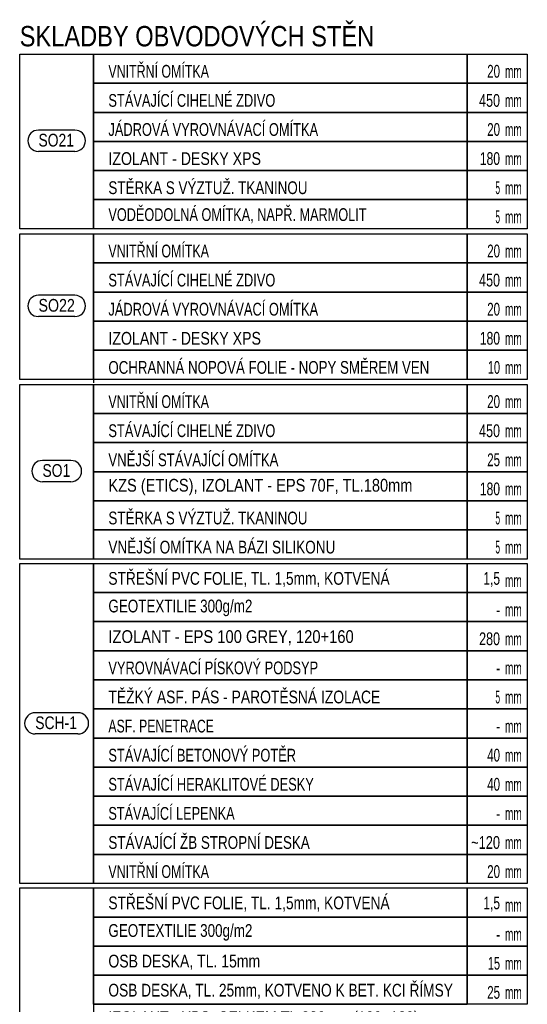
# Model space of a CAD drawing. Header units: millimetres. Extents: x -17177 to 48677, y -60985 to 11467.
# Tile 3 of 71: x 43696 to 48677, y -54220 to -44558. Entities that reach past the tile are written whole.
import ezdxf

# ---------------------------------------------------------------- set-up
doc = ezdxf.new("R2010")
doc.units = ezdxf.units.MM
doc.layers.add('XR$1$LEGENDA SKLADEB_1', color=7, linetype='Continuous', lineweight=25)
doc.styles.add('ARIAL', font='ARIAL.TTF')
doc.styles.add('ARIALNARROW', font='ARIALN.TTF')

# ---------------------------------------------------------------- blocks, each defined once
blk = doc.blocks.new('KOMPLEXNÍ OBJEKT_37')
at = {"layer": 'XR$1$LEGENDA SKLADEB_1', "color": 7, "linetype": 'Continuous', "lineweight": 25}
for p, q in [((44420.9, -45182), (44420.9, -44896.4)), ((44420.9, -44896.4), (48087.7, -44896.4)), ((48087.7, -44896.4), (48677.2, -44896.4)), ((48087.7, -45182), (48087.7, -44896.4)), ((48087.7, -44896.4), (48087.7, -45182)), ((48677.2, -44896.4), (48677.2, -45182)), ((48087.7, -45182), (44420.9, -45182)), ((48677.2, -45182), (48087.7, -45182))]:
    blk.add_line(p, q, dxfattribs=at)
blk = doc.blocks.new('KOMPLEXNÍ OBJEKT_38')
at = {"layer": 'XR$1$LEGENDA SKLADEB_1', "color": 7, "linetype": 'Continuous', "lineweight": 25}
for p, q in [((44420.9, -45467.6), (44420.9, -45182)), ((44420.9, -45182), (48087.7, -45182)), ((48087.7, -45182), (48677.2, -45182)), ((48087.7, -45467.6), (48087.7, -45182)), ((48087.7, -45182), (48087.7, -45467.6)), ((48677.2, -45182), (48677.2, -45467.6)), ((48087.7, -45467.6), (44420.9, -45467.6)), ((48677.2, -45467.6), (48087.7, -45467.6))]:
    blk.add_line(p, q, dxfattribs=at)
blk = doc.blocks.new('KOMPLEXNÍ OBJEKT_39')
at = {"layer": 'XR$1$LEGENDA SKLADEB_1', "color": 7, "linetype": 'Continuous', "lineweight": 25}
for p, q in [((44420.9, -45753.1), (44420.9, -45467.6)), ((44420.9, -45467.6), (48087.7, -45467.6)), ((48087.7, -45467.6), (48677.2, -45467.6)), ((48087.7, -45753.1), (48087.7, -45467.6)), ((48087.7, -45467.6), (48087.7, -45753.1)), ((48677.2, -45467.6), (48677.2, -45753.1)), ((48087.7, -45753.1), (44420.9, -45753.1)), ((48677.2, -45753.1), (48087.7, -45753.1))]:
    blk.add_line(p, q, dxfattribs=at)
blk = doc.blocks.new('KOMPLEXNÍ OBJEKT_40')
at = {"layer": 'XR$1$LEGENDA SKLADEB_1', "color": 7, "linetype": 'Continuous', "lineweight": 25}
for p, q in [((44420.9, -46038.7), (44420.9, -45753.1)), ((44420.9, -45753.1), (48087.7, -45753.1)), ((48087.7, -45753.1), (48677.2, -45753.1)), ((48087.7, -46038.7), (48087.7, -45753.1)), ((48087.7, -45753.1), (48087.7, -46038.7)), ((48677.2, -45753.1), (48677.2, -46038.7)), ((48087.7, -46038.7), (44420.9, -46038.7)), ((48677.2, -46038.7), (48087.7, -46038.7))]:
    blk.add_line(p, q, dxfattribs=at)
blk = doc.blocks.new('KOMPLEXNÍ OBJEKT_41')
at = {"layer": 'XR$1$LEGENDA SKLADEB_1', "color": 7, "linetype": 'Continuous', "lineweight": 25}
for p, q in [((44420.9, -46324.2), (44420.9, -46038.7)), ((44420.9, -46038.7), (48087.7, -46038.7)), ((48087.7, -46038.7), (48677.2, -46038.7)), ((48087.7, -46324.2), (48087.7, -46038.7)), ((48087.7, -46038.7), (48087.7, -46324.2)), ((48677.2, -46038.7), (48677.2, -46324.2)), ((48087.7, -46324.2), (44420.9, -46324.2)), ((48677.2, -46324.2), (48087.7, -46324.2))]:
    blk.add_line(p, q, dxfattribs=at)
blk = doc.blocks.new('KOMPLEXNÍ OBJEKT_42')
at = {"layer": 'XR$1$LEGENDA SKLADEB_1', "color": 7, "linetype": 'Continuous', "lineweight": 25}
for p, q in [((44420.9, -46609.8), (44420.9, -46324.2)), ((44420.9, -46324.2), (48087.7, -46324.2)), ((48087.7, -46324.2), (48677.2, -46324.2)), ((48087.7, -46609.8), (48087.7, -46324.2)), ((48087.7, -46324.2), (48087.7, -46609.8)), ((48677.2, -46324.2), (48677.2, -46609.8)), ((48087.7, -46609.8), (44420.9, -46609.8)), ((48677.2, -46609.8), (48087.7, -46609.8))]:
    blk.add_line(p, q, dxfattribs=at)
blk = doc.blocks.new('KOMPLEXNÍ OBJEKT_43')
at = {"layer": 'XR$1$LEGENDA SKLADEB_1', "color": 7, "linetype": 'Continuous', "lineweight": 25}
for p, q in [((43695.7, -44896.4), (44420.9, -44896.4)), ((43695.7, -46609.8), (43695.7, -44896.4)), ((44420.9, -44896.4), (44420.9, -46609.8)), ((44420.9, -46609.8), (43695.7, -46609.8))]:
    blk.add_line(p, q, dxfattribs=at)
blk = doc.blocks.new('KOMPLEXNÍ OBJEKT_44')
at = {"layer": 'XR$1$LEGENDA SKLADEB_1', "color": 7, "linetype": 'Continuous', "lineweight": 25}
for p, q in [((44420.9, -46945.4), (44420.9, -46659.8)), ((44420.9, -46659.8), (48087.7, -46659.8)), ((48087.7, -46659.8), (48677.2, -46659.8)), ((48087.7, -46945.4), (48087.7, -46659.8)), ((48087.7, -46659.8), (48087.7, -46945.4)), ((48677.2, -46659.8), (48677.2, -46945.4)), ((48087.7, -46945.4), (44420.9, -46945.4)), ((48677.2, -46945.4), (48087.7, -46945.4))]:
    blk.add_line(p, q, dxfattribs=at)
blk = doc.blocks.new('KOMPLEXNÍ OBJEKT_45')
at = {"layer": 'XR$1$LEGENDA SKLADEB_1', "color": 7, "linetype": 'Continuous', "lineweight": 25}
for p, q in [((44420.9, -47230.9), (44420.9, -46945.4)), ((44420.9, -46945.4), (48087.7, -46945.4)), ((48087.7, -46945.4), (48677.2, -46945.4)), ((48087.7, -47230.9), (48087.7, -46945.4)), ((48087.7, -46945.4), (48087.7, -47230.9)), ((48677.2, -46945.4), (48677.2, -47230.9)), ((48087.7, -47230.9), (44420.9, -47230.9)), ((48677.2, -47230.9), (48087.7, -47230.9))]:
    blk.add_line(p, q, dxfattribs=at)
blk = doc.blocks.new('KOMPLEXNÍ OBJEKT_46')
at = {"layer": 'XR$1$LEGENDA SKLADEB_1', "color": 7, "linetype": 'Continuous', "lineweight": 25}
for p, q in [((44420.9, -47516.5), (44420.9, -47230.9)), ((44420.9, -47230.9), (48087.7, -47230.9)), ((48087.7, -47230.9), (48677.2, -47230.9)), ((48087.7, -47516.5), (48087.7, -47230.9)), ((48087.7, -47230.9), (48087.7, -47516.5)), ((48677.2, -47230.9), (48677.2, -47516.5)), ((48087.7, -47516.5), (44420.9, -47516.5)), ((48677.2, -47516.5), (48087.7, -47516.5))]:
    blk.add_line(p, q, dxfattribs=at)
blk = doc.blocks.new('KOMPLEXNÍ OBJEKT_47')
at = {"layer": 'XR$1$LEGENDA SKLADEB_1', "color": 7, "linetype": 'Continuous', "lineweight": 25}
for p, q in [((44420.9, -47802), (44420.9, -47516.5)), ((44420.9, -47516.5), (48087.7, -47516.5)), ((48087.7, -47516.5), (48677.2, -47516.5)), ((48087.7, -47802), (48087.7, -47516.5)), ((48087.7, -47516.5), (48087.7, -47802)), ((48677.2, -47516.5), (48677.2, -47802)), ((48087.7, -47802), (44420.9, -47802)), ((48677.2, -47802), (48087.7, -47802))]:
    blk.add_line(p, q, dxfattribs=at)
blk = doc.blocks.new('KOMPLEXNÍ OBJEKT_48')
at = {"layer": 'XR$1$LEGENDA SKLADEB_1', "color": 7, "linetype": 'Continuous', "lineweight": 25}
for p, q in [((44420.9, -48087.6), (44420.9, -47802)), ((44420.9, -47802), (48087.7, -47802)), ((48087.7, -47802), (48677.2, -47802)), ((48087.7, -48087.6), (48087.7, -47802)), ((48087.7, -47802), (48087.7, -48087.6)), ((48677.2, -47802), (48677.2, -48087.6)), ((48087.7, -48087.6), (44420.9, -48087.6)), ((48677.2, -48087.6), (48087.7, -48087.6))]:
    blk.add_line(p, q, dxfattribs=at)
blk = doc.blocks.new('KOMPLEXNÍ OBJEKT_49')
at = {"layer": 'XR$1$LEGENDA SKLADEB_1', "color": 7, "linetype": 'Continuous', "lineweight": 25}
for p, q in [((43695.7, -46659.8), (44420.9, -46659.8)), ((43695.7, -48087.6), (43695.7, -46659.8)), ((44420.9, -46659.8), (44420.9, -48087.6)), ((44420.9, -48087.6), (43695.7, -48087.6))]:
    blk.add_line(p, q, dxfattribs=at)
blk = doc.blocks.new('KOMPLEXNÍ OBJEKT_50')
at = {"layer": 'XR$1$LEGENDA SKLADEB_1', "color": 7, "linetype": 'Continuous', "lineweight": 25}
for p, q in [((44420.9, -48423.2), (44420.9, -48137.6)), ((44420.9, -48137.6), (48087.7, -48137.6)), ((48087.7, -48137.6), (48677.2, -48137.6)), ((48087.7, -48423.2), (48087.7, -48137.6)), ((48087.7, -48137.6), (48087.7, -48423.2)), ((48677.2, -48137.6), (48677.2, -48423.2)), ((48087.7, -48423.2), (44420.9, -48423.2)), ((48677.2, -48423.2), (48087.7, -48423.2))]:
    blk.add_line(p, q, dxfattribs=at)
blk = doc.blocks.new('KOMPLEXNÍ OBJEKT_51')
at = {"layer": 'XR$1$LEGENDA SKLADEB_1', "color": 7, "linetype": 'Continuous', "lineweight": 25}
for p, q in [((44420.9, -48708.7), (44420.9, -48423.2)), ((44420.9, -48423.2), (48087.7, -48423.2)), ((48087.7, -48423.2), (48677.2, -48423.2)), ((48087.7, -48708.7), (48087.7, -48423.2)), ((48087.7, -48423.2), (48087.7, -48708.7)), ((48677.2, -48423.2), (48677.2, -48708.7)), ((48087.7, -48708.7), (44420.9, -48708.7)), ((48677.2, -48708.7), (48087.7, -48708.7))]:
    blk.add_line(p, q, dxfattribs=at)
blk = doc.blocks.new('KOMPLEXNÍ OBJEKT_52')
at = {"layer": 'XR$1$LEGENDA SKLADEB_1', "color": 7, "linetype": 'Continuous', "lineweight": 25}
for p, q in [((44420.9, -48994.3), (44420.9, -48708.7)), ((44420.9, -48708.7), (48087.7, -48708.7)), ((48087.7, -48708.7), (48677.2, -48708.7)), ((48087.7, -48994.3), (48087.7, -48708.7)), ((48087.7, -48708.7), (48087.7, -48994.3)), ((48677.2, -48708.7), (48677.2, -48994.3)), ((48087.7, -48994.3), (44420.9, -48994.3)), ((48677.2, -48994.3), (48087.7, -48994.3))]:
    blk.add_line(p, q, dxfattribs=at)
blk = doc.blocks.new('KOMPLEXNÍ OBJEKT_53')
at = {"layer": 'XR$1$LEGENDA SKLADEB_1', "color": 7, "linetype": 'Continuous', "lineweight": 25}
for p, q in [((44420.9, -49279.8), (44420.9, -48994.3)), ((44420.9, -48994.3), (48087.7, -48994.3)), ((48087.7, -48994.3), (48677.2, -48994.3)), ((48087.7, -49279.8), (48087.7, -48994.3)), ((48087.7, -48994.3), (48087.7, -49279.8)), ((48677.2, -48994.3), (48677.2, -49279.8)), ((48087.7, -49279.8), (44420.9, -49279.8)), ((48677.2, -49279.8), (48087.7, -49279.8))]:
    blk.add_line(p, q, dxfattribs=at)
blk = doc.blocks.new('KOMPLEXNÍ OBJEKT_54')
at = {"layer": 'XR$1$LEGENDA SKLADEB_1', "color": 7, "linetype": 'Continuous', "lineweight": 25}
for p, q in [((44420.9, -49565.4), (44420.9, -49279.8)), ((44420.9, -49279.8), (48087.7, -49279.8)), ((48087.7, -49279.8), (48677.2, -49279.8)), ((48087.7, -49565.4), (48087.7, -49279.8)), ((48087.7, -49279.8), (48087.7, -49565.4)), ((48677.2, -49279.8), (48677.2, -49565.4)), ((48087.7, -49565.4), (44420.9, -49565.4)), ((48677.2, -49565.4), (48087.7, -49565.4))]:
    blk.add_line(p, q, dxfattribs=at)
blk = doc.blocks.new('KOMPLEXNÍ OBJEKT_55')
at = {"layer": 'XR$1$LEGENDA SKLADEB_1', "color": 7, "linetype": 'Continuous', "lineweight": 25}
for p, q in [((44420.9, -49851), (44420.9, -49565.4)), ((44420.9, -49565.4), (48087.7, -49565.4)), ((48087.7, -49565.4), (48677.2, -49565.4)), ((48087.7, -49851), (48087.7, -49565.4)), ((48087.7, -49565.4), (48087.7, -49851)), ((48677.2, -49565.4), (48677.2, -49851)), ((48087.7, -49851), (44420.9, -49851)), ((48677.2, -49851), (48087.7, -49851))]:
    blk.add_line(p, q, dxfattribs=at)
blk = doc.blocks.new('KOMPLEXNÍ OBJEKT_56')
at = {"layer": 'XR$1$LEGENDA SKLADEB_1', "color": 7, "linetype": 'Continuous', "lineweight": 25}
for p, q in [((43695.7, -48137.6), (44420.9, -48137.6)), ((43695.7, -49851), (43695.7, -48137.6)), ((44420.9, -48137.6), (44420.9, -49851)), ((44420.9, -49851), (43695.7, -49851))]:
    blk.add_line(p, q, dxfattribs=at)
blk = doc.blocks.new('KOMPLEXNÍ OBJEKT_57')
at = {"layer": 'XR$1$LEGENDA SKLADEB_1', "color": 7, "linetype": 'Continuous', "lineweight": 25}
for p, q in [((44420.9, -50179.4), (44420.9, -49893.9)), ((44420.9, -49893.9), (48087.7, -49893.9)), ((48087.7, -49893.9), (48677.2, -49893.9)), ((48087.7, -50179.4), (48087.7, -49893.9)), ((48087.7, -49893.9), (48087.7, -50179.4)), ((48677.2, -49893.9), (48677.2, -50179.4)), ((48087.7, -50179.4), (44420.9, -50179.4)), ((48677.2, -50179.4), (48087.7, -50179.4))]:
    blk.add_line(p, q, dxfattribs=at)
blk = doc.blocks.new('KOMPLEXNÍ OBJEKT_58')
at = {"layer": 'XR$1$LEGENDA SKLADEB_1', "color": 7, "linetype": 'Continuous', "lineweight": 25}
for p, q in [((44420.9, -50465), (44420.9, -50179.4)), ((44420.9, -50179.4), (48087.7, -50179.4)), ((48087.7, -50179.4), (48677.2, -50179.4)), ((48087.7, -50465), (48087.7, -50179.4)), ((48087.7, -50179.4), (48087.7, -50465)), ((48677.2, -50179.4), (48677.2, -50465)), ((48087.7, -50465), (44420.9, -50465)), ((48677.2, -50465), (48087.7, -50465))]:
    blk.add_line(p, q, dxfattribs=at)
blk = doc.blocks.new('KOMPLEXNÍ OBJEKT_59')
at = {"layer": 'XR$1$LEGENDA SKLADEB_1', "color": 7, "linetype": 'Continuous', "lineweight": 25}
for p, q in [((44420.9, -50750.6), (44420.9, -50465)), ((44420.9, -50465), (48087.7, -50465)), ((48087.7, -50465), (48677.2, -50465)), ((48087.7, -50750.6), (48087.7, -50465)), ((48087.7, -50465), (48087.7, -50750.6)), ((48677.2, -50465), (48677.2, -50750.6)), ((48087.7, -50750.6), (44420.9, -50750.6)), ((48677.2, -50750.6), (48087.7, -50750.6))]:
    blk.add_line(p, q, dxfattribs=at)
blk = doc.blocks.new('KOMPLEXNÍ OBJEKT_60')
at = {"layer": 'XR$1$LEGENDA SKLADEB_1', "color": 7, "linetype": 'Continuous', "lineweight": 25}
for p, q in [((44420.9, -51036.1), (44420.9, -50750.6)), ((44420.9, -50750.6), (48087.7, -50750.6)), ((48087.7, -50750.6), (48677.2, -50750.6)), ((48087.7, -51036.1), (48087.7, -50750.6)), ((48087.7, -50750.6), (48087.7, -51036.1)), ((48677.2, -50750.6), (48677.2, -51036.1)), ((48087.7, -51036.1), (44420.9, -51036.1)), ((48677.2, -51036.1), (48087.7, -51036.1))]:
    blk.add_line(p, q, dxfattribs=at)
blk = doc.blocks.new('KOMPLEXNÍ OBJEKT_61')
at = {"layer": 'XR$1$LEGENDA SKLADEB_1', "color": 7, "linetype": 'Continuous', "lineweight": 25}
for p, q in [((44420.9, -51321.7), (44420.9, -51036.1)), ((44420.9, -51036.1), (48087.7, -51036.1)), ((48087.7, -51036.1), (48677.2, -51036.1)), ((48087.7, -51321.7), (48087.7, -51036.1)), ((48087.7, -51036.1), (48087.7, -51321.7)), ((48677.2, -51036.1), (48677.2, -51321.7)), ((48087.7, -51321.7), (44420.9, -51321.7)), ((48677.2, -51321.7), (48087.7, -51321.7))]:
    blk.add_line(p, q, dxfattribs=at)
blk = doc.blocks.new('KOMPLEXNÍ OBJEKT_62')
at = {"layer": 'XR$1$LEGENDA SKLADEB_1', "color": 7, "linetype": 'Continuous', "lineweight": 25}
for p, q in [((44420.9, -51607.2), (44420.9, -51321.7)), ((44420.9, -51321.7), (48087.7, -51321.7)), ((48087.7, -51321.7), (48677.2, -51321.7)), ((48087.7, -51607.2), (48087.7, -51321.7)), ((48087.7, -51321.7), (48087.7, -51607.2)), ((48677.2, -51321.7), (48677.2, -51607.2)), ((48087.7, -51607.2), (44420.9, -51607.2)), ((48677.2, -51607.2), (48087.7, -51607.2))]:
    blk.add_line(p, q, dxfattribs=at)
blk = doc.blocks.new('KOMPLEXNÍ OBJEKT_63')
at = {"layer": 'XR$1$LEGENDA SKLADEB_1', "color": 7, "linetype": 'Continuous', "lineweight": 25}
for p, q in [((44420.9, -51892.8), (44420.9, -51607.2)), ((44420.9, -51607.2), (48087.7, -51607.2)), ((48087.7, -51607.2), (48677.2, -51607.2)), ((48087.7, -51892.8), (48087.7, -51607.2)), ((48087.7, -51607.2), (48087.7, -51892.8)), ((48677.2, -51607.2), (48677.2, -51892.8)), ((48087.7, -51892.8), (44420.9, -51892.8)), ((48677.2, -51892.8), (48087.7, -51892.8))]:
    blk.add_line(p, q, dxfattribs=at)
blk = doc.blocks.new('KOMPLEXNÍ OBJEKT_64')
at = {"layer": 'XR$1$LEGENDA SKLADEB_1', "color": 7, "linetype": 'Continuous', "lineweight": 25}
for p, q in [((44420.9, -52178.4), (44420.9, -51892.8)), ((44420.9, -51892.8), (48087.7, -51892.8)), ((48087.7, -51892.8), (48677.2, -51892.8)), ((48087.7, -52178.4), (48087.7, -51892.8)), ((48087.7, -51892.8), (48087.7, -52178.4)), ((48677.2, -51892.8), (48677.2, -52178.4)), ((48087.7, -52178.4), (44420.9, -52178.4)), ((48677.2, -52178.4), (48087.7, -52178.4))]:
    blk.add_line(p, q, dxfattribs=at)
blk = doc.blocks.new('KOMPLEXNÍ OBJEKT_65')
at = {"layer": 'XR$1$LEGENDA SKLADEB_1', "color": 7, "linetype": 'Continuous', "lineweight": 25}
for p, q in [((44420.9, -52463.9), (44420.9, -52178.4)), ((44420.9, -52178.4), (48087.7, -52178.4)), ((48087.7, -52178.4), (48677.2, -52178.4)), ((48087.7, -52463.9), (48087.7, -52178.4)), ((48087.7, -52178.4), (48087.7, -52463.9)), ((48677.2, -52178.4), (48677.2, -52463.9)), ((48087.7, -52463.9), (44420.9, -52463.9)), ((48677.2, -52463.9), (48087.7, -52463.9))]:
    blk.add_line(p, q, dxfattribs=at)
blk = doc.blocks.new('KOMPLEXNÍ OBJEKT_66')
at = {"layer": 'XR$1$LEGENDA SKLADEB_1', "color": 7, "linetype": 'Continuous', "lineweight": 25}
for p, q in [((44420.9, -52749.5), (44420.9, -52463.9)), ((44420.9, -52463.9), (48087.7, -52463.9)), ((48087.7, -52463.9), (48677.2, -52463.9)), ((48087.7, -52749.5), (48087.7, -52463.9)), ((48087.7, -52463.9), (48087.7, -52749.5)), ((48677.2, -52463.9), (48677.2, -52749.5)), ((48087.7, -52749.5), (44420.9, -52749.5)), ((48677.2, -52749.5), (48087.7, -52749.5))]:
    blk.add_line(p, q, dxfattribs=at)
blk = doc.blocks.new('KOMPLEXNÍ OBJEKT_67')
at = {"layer": 'XR$1$LEGENDA SKLADEB_1', "color": 7, "linetype": 'Continuous', "lineweight": 25}
for p, q in [((44420.9, -53035), (44420.9, -52749.5)), ((44420.9, -52749.5), (48087.7, -52749.5)), ((48087.7, -52749.5), (48677.2, -52749.5)), ((48087.7, -53035), (48087.7, -52749.5)), ((48087.7, -52749.5), (48087.7, -53035)), ((48677.2, -52749.5), (48677.2, -53035)), ((48087.7, -53035), (44420.9, -53035)), ((48677.2, -53035), (48087.7, -53035))]:
    blk.add_line(p, q, dxfattribs=at)
blk = doc.blocks.new('KOMPLEXNÍ OBJEKT_68')
at = {"layer": 'XR$1$LEGENDA SKLADEB_1', "color": 7, "linetype": 'Continuous', "lineweight": 25}
for p, q in [((43695.7, -49893.9), (44420.9, -49893.9)), ((43695.7, -53035), (43695.7, -49893.9)), ((44420.9, -49893.9), (44420.9, -53035)), ((44420.9, -53035), (43695.7, -53035))]:
    blk.add_line(p, q, dxfattribs=at)
blk = doc.blocks.new('KOMPLEXNÍ OBJEKT_69')
at = {"layer": 'XR$1$LEGENDA SKLADEB_1', "color": 7, "linetype": 'Continuous', "lineweight": 25}
for p, q in [((44420.9, -53363.5), (44420.9, -53078)), ((44420.9, -53078), (48087.7, -53078)), ((48087.7, -53078), (48677.2, -53078)), ((48087.7, -53363.5), (48087.7, -53078)), ((48087.7, -53078), (48087.7, -53363.5)), ((48677.2, -53078), (48677.2, -53363.5)), ((48087.7, -53363.5), (44420.9, -53363.5)), ((48677.2, -53363.5), (48087.7, -53363.5))]:
    blk.add_line(p, q, dxfattribs=at)
blk = doc.blocks.new('KOMPLEXNÍ OBJEKT_70')
at = {"layer": 'XR$1$LEGENDA SKLADEB_1', "color": 7, "linetype": 'Continuous', "lineweight": 25}
for p, q in [((44420.9, -53649.1), (44420.9, -53363.5)), ((44420.9, -53363.5), (48087.7, -53363.5)), ((48087.7, -53363.5), (48677.2, -53363.5)), ((48087.7, -53649.1), (48087.7, -53363.5)), ((48087.7, -53363.5), (48087.7, -53649.1)), ((48677.2, -53363.5), (48677.2, -53649.1)), ((48087.7, -53649.1), (44420.9, -53649.1)), ((48677.2, -53649.1), (48087.7, -53649.1))]:
    blk.add_line(p, q, dxfattribs=at)
blk = doc.blocks.new('KOMPLEXNÍ OBJEKT_80')
at = {"layer": 'XR$1$LEGENDA SKLADEB_1', "color": 7, "linetype": 'Continuous', "lineweight": 25}
for p, q in [((44420.9, -53934.7), (44420.9, -53649.1)), ((44420.9, -53649.1), (48087.7, -53649.1)), ((48087.7, -53649.1), (48677.2, -53649.1)), ((48087.7, -53934.7), (48087.7, -53649.1)), ((48087.7, -53649.1), (48087.7, -53934.7)), ((48677.2, -53649.1), (48677.2, -53934.7)), ((48087.7, -53934.7), (44420.9, -53934.7)), ((48677.2, -53934.7), (48087.7, -53934.7))]:
    blk.add_line(p, q, dxfattribs=at)
blk = doc.blocks.new('KOMPLEXNÍ OBJEKT_81')
at = {"layer": 'XR$1$LEGENDA SKLADEB_1', "color": 7, "linetype": 'Continuous', "lineweight": 25}
for p, q in [((44420.9, -54220.2), (44420.9, -53934.7)), ((44420.9, -53934.7), (48087.7, -53934.7)), ((48087.7, -53934.7), (48677.2, -53934.7)), ((48087.7, -54220.2), (48087.7, -53934.7)), ((48087.7, -53934.7), (48087.7, -54220.2)), ((48677.2, -53934.7), (48677.2, -54220.2)), ((48087.7, -54220.2), (44420.9, -54220.2)), ((48677.2, -54220.2), (48087.7, -54220.2))]:
    blk.add_line(p, q, dxfattribs=at)
blk = doc.blocks.new('KOMPLEXNÍ OBJEKT_82')
at = {"layer": 'XR$1$LEGENDA SKLADEB_1', "color": 7, "linetype": 'Continuous', "lineweight": 25}
for p, q in [((43695.7, -53078), (44420.9, -53078)), ((43695.7, -56790.3), (43695.7, -53078)), ((44420.9, -53078), (44420.9, -56790.3)), ((44420.9, -56790.3), (43695.7, -56790.3))]:
    blk.add_line(p, q, dxfattribs=at)

msp = doc.modelspace()

# ---------------------------------------------------------------- linework, layer by layer
at = {"layer": 'XR$1$LEGENDA SKLADEB_1', "color": 3, "linetype": 'Continuous', "lineweight": 25}
for p, q in [((44237.1, -45642.4), (43879.9, -45642.4)), ((44237.1, -45850.8), (43879.9, -45850.8)), ((44237.1, -47263), (43879.9, -47263)), ((44237.1, -47471.3), (43879.9, -47471.3)), ((44198.6, -48883.6), (43919.1, -48883.6)), ((44198.6, -49091.9), (43919.1, -49091.9)), ((44267.4, -51359.1), (43848.3, -51359.1)), ((44267.4, -51567.4), (43848.3, -51567.4))]:
    msp.add_line(p, q, dxfattribs=at)
at = {"layer": 'XR$1$LEGENDA SKLADEB_1', "color": 7, "linetype": 'Continuous', "lineweight": 25}
for p, q in [((44420.9, -46609.8), (44420.9, -46357.6)), ((44420.9, -48087.6), (44420.9, -48120.9)), ((44420.9, -49851), (44420.9, -49598.7)), ((44420.9, -50750.6), (44420.9, -50465)), ((44420.9, -50465), (48087.7, -50465)), ((44420.9, -53934.7), (44420.9, -53649.1)), ((44420.9, -53649.1), (48087.7, -53649.1)), ((44420.9, -53934.7), (48087.7, -53934.7)), ((44420.9, -54220.2), (48087.7, -54220.2))]:
    msp.add_line(p, q, dxfattribs=at)
at = {"layer": 'XR$1$LEGENDA SKLADEB_1', "color": 3, "linetype": 'Continuous', "lineweight": 25}
for centre, start, end in [((43879.9, -45746.6), 90, 270), ((44237.1, -45746.6), 270, 90), ((43879.9, -47367.2), 90, 270), ((44237.1, -47367.2), 270, 90), ((43919.1, -48987.8), 90, 270), ((44198.6, -48987.8), 270, 90), ((43848.3, -51463.3), 90, 270), ((44267.4, -51463.3), 270, 90)]:
    msp.add_arc(centre, 104.2, start, end, dxfattribs=at)

# ---------------------------------------------------------------- block references
at = {"layer": 'XR$1$LEGENDA SKLADEB_1', "color": 7, "linetype": 'Continuous', "lineweight": 25}
for name in ['KOMPLEXNÍ OBJEKT_43', 'KOMPLEXNÍ OBJEKT_37', 'KOMPLEXNÍ OBJEKT_38', 'KOMPLEXNÍ OBJEKT_39', 'KOMPLEXNÍ OBJEKT_40', 'KOMPLEXNÍ OBJEKT_41', 'KOMPLEXNÍ OBJEKT_42', 'KOMPLEXNÍ OBJEKT_49', 'KOMPLEXNÍ OBJEKT_44', 'KOMPLEXNÍ OBJEKT_45', 'KOMPLEXNÍ OBJEKT_46', 'KOMPLEXNÍ OBJEKT_47', 'KOMPLEXNÍ OBJEKT_48', 'KOMPLEXNÍ OBJEKT_56', 'KOMPLEXNÍ OBJEKT_50', 'KOMPLEXNÍ OBJEKT_51', 'KOMPLEXNÍ OBJEKT_52', 'KOMPLEXNÍ OBJEKT_53', 'KOMPLEXNÍ OBJEKT_54', 'KOMPLEXNÍ OBJEKT_55', 'KOMPLEXNÍ OBJEKT_68', 'KOMPLEXNÍ OBJEKT_57', 'KOMPLEXNÍ OBJEKT_58', 'KOMPLEXNÍ OBJEKT_59', 'KOMPLEXNÍ OBJEKT_60', 'KOMPLEXNÍ OBJEKT_61', 'KOMPLEXNÍ OBJEKT_62', 'KOMPLEXNÍ OBJEKT_63', 'KOMPLEXNÍ OBJEKT_64', 'KOMPLEXNÍ OBJEKT_65', 'KOMPLEXNÍ OBJEKT_66', 'KOMPLEXNÍ OBJEKT_67', 'KOMPLEXNÍ OBJEKT_82', 'KOMPLEXNÍ OBJEKT_69', 'KOMPLEXNÍ OBJEKT_70', 'KOMPLEXNÍ OBJEKT_80', 'KOMPLEXNÍ OBJEKT_81']:
    msp.add_blockref(name, (0, 0), dxfattribs=at)

# ---------------------------------------------------------------- texts
at = {"layer": 'XR$1$LEGENDA SKLADEB_1', "color": 7, "linetype": 'Continuous', "lineweight": 35, "insert": (43695.7, -44823.1), "char_height": 200, "width": 3583.496, "attachment_point": 7, "style": 'ARIAL'}
msp.add_mtext('\\W0.83;SKLADBY OBVODOVÝCH STĚN', dxfattribs=at)
at = {"layer": 'XR$1$LEGENDA SKLADEB_1', "color": 7, "linetype": 'Continuous', "lineweight": 25, "char_height": 125, "style": 'ARIALNARROW'}
for s, insert, width, attachment_point in [('\\W0.85;VNITŘNÍ OMÍTKA', (44566.1, -45129.1), 1046.719, 7), ('\\W0.79;20', (48409.5, -45129.1), 175.866, 9), ('\\W0.88;STÁVAJÍCÍ CIHELNÉ ZDIVO', (44566.1, -45414.7), 1695.015, 7), ('\\W0.69;mm', (48622.9, -45129.1), 210.026, 9), ('\\W0.86;450', (48409.5, -45414.7), 260.348, 9), ('\\W0.88;JÁDROVÁ VYROVNÁVACÍ OMÍTKA', (44566.1, -45700.2), 2115.007, 7), ('\\W0.69;mm', (48622.9, -45414.7), 210.026, 9), ('\\W0.79;20', (48409.5, -45700.2), 175.866, 9), ('\\W0.97;IZOLANT - DESKY XPS', (44566.1, -45985.8), 1553.746, 7), ('\\W0.69;mm', (48622.9, -45700.2), 210.026, 9), ('\\W0.83;180', (48409.5, -45985.8), 258.672, 9), ('\\W0.69;mm', (48622.9, -45985.8), 210.026, 9), ('\\W0.92;STĚRKA S VÝZTUŽ. TKANINOU', (44566.1, -46271.3), 2003.915, 7), ('\\W0.87;VODĚODOLNÁ OMÍTKA, NAPŘ. MARMOLIT', (44566.1, -46556.9), 2580.863, 7), ('\\W0.57;5', (48409.5, -46271.3), 82.583, 9), ('\\W0.69;mm', (48622.9, -46271.3), 210.026, 9), ('\\W0.57;5', (48409.5, -46556.9), 82.583, 9), ('\\W0.69;mm', (48622.9, -46556.9), 210.026, 9), ('\\W0.85;VNITŘNÍ OMÍTKA', (44566.1, -46892.5), 1046.719, 7), ('\\W0.88;STÁVAJÍCÍ CIHELNÉ ZDIVO', (44566.1, -47178), 1695.015, 7), ('\\W0.79;20', (48409.5, -46892.5), 175.866, 9), ('\\W0.69;mm', (48622.9, -46892.5), 210.026, 9), ('\\W0.86;450', (48409.5, -47178), 260.348, 9), ('\\W0.88;JÁDROVÁ VYROVNÁVACÍ OMÍTKA', (44566.1, -47463.6), 2115.007, 7), ('\\W0.69;mm', (48622.9, -47178), 210.026, 9), ('\\W0.79;20', (48409.5, -47463.6), 175.866, 9), ('\\W0.97;IZOLANT - DESKY XPS', (44566.1, -47749.1), 1553.746, 7), ('\\W0.69;mm', (48622.9, -47463.6), 210.026, 9), ('\\W0.83;180', (48409.5, -47749.1), 258.672, 9), ('\\W0.91;OCHRANNÁ NOPOVÁ FOLIE - NOPY SMĚREM VEN', (44566.1, -48034.7), 3223.829, 7), ('\\W0.69;mm', (48622.9, -47749.1), 210.026, 9), ('\\W0.75;10', (48409.5, -48034.7), 173.603, 9), ('\\W0.85;VNITŘNÍ OMÍTKA', (44566.1, -48370.3), 1046.719, 7), ('\\W0.69;mm', (48622.9, -48034.7), 210.026, 9), ('\\W0.88;STÁVAJÍCÍ CIHELNÉ ZDIVO', (44566.1, -48655.8), 1695.015, 7), ('\\W0.79;20', (48409.5, -48370.3), 175.866, 9), ('\\W0.69;mm', (48622.9, -48370.3), 210.026, 9), ('\\W0.90;VNĚJŠÍ STÁVAJÍCÍ OMÍTKA', (44566.1, -48941.4), 1729.702, 7), ('\\W0.86;450', (48409.5, -48655.8), 260.348, 9), ('\\W0.69;mm', (48622.9, -48655.8), 210.026, 9), ('\\W1.00;KZS (ETICS), IZOLANT - EPS 70F, TL.180mm', (44566.1, -49226.9), 3055.833, 7), ('\\W0.79;25', (48409.5, -48941.4), 175.866, 9), ('\\W0.69;mm', (48622.9, -48941.4), 210.026, 9), ('\\W0.92;STĚRKA S VÝZTUŽ. TKANINOU', (44566.1, -49512.5), 2003.915, 7), ('\\W0.83;180', (48409.5, -49226.9), 258.672, 9), ('\\W0.69;mm', (48622.9, -49226.9), 210.026, 9), ('\\W0.93;VNĚJŠÍ OMÍTKA NA BÁZI SILIKONU', (44566.1, -49798.1), 2281.32, 7), ('\\W0.57;5', (48409.5, -49512.5), 82.583, 9), ('\\W0.69;mm', (48622.9, -49512.5), 210.026, 9), ('\\W0.94;STŘEŠNÍ PVC FOLIE, TL. 1,5mm, KOTVENÁ', (44566.1, -50126.5), 2825.373, 7), ('\\W0.57;5', (48409.5, -49798.1), 82.583, 9), ('\\W0.69;mm', (48622.9, -49798.1), 210.026, 9), ('\\W0.82;1,5', (48409.5, -50126.5), 220.969, 9), ('\\W0.69;mm', (48622.9, -50126.5), 210.026, 9), ('\\W0.92;GEOTEXTILIE 300g/m2', (44566.1, -50412.1), 1470.766, 7), ('\\W0.69;mm', (48622.9, -50412.1), 210.026, 9), ('\\W1.01;IZOLANT - EPS 100 GREY, 120+160', (44566.1, -50697.7), 2499.88, 7), ('\\W0.81;-', (48409.5, -50412.1), 90.84, 9), ('\\W0.88;VYROVNÁVACÍ PÍSKOVÝ PODSYP', (44566.1, -50983.2), 2108.163, 7), ('\\W0.86;280', (48409.5, -50697.7), 260.348, 9), ('\\W0.69;mm', (48622.9, -50697.7), 210.026, 9), ('\\W0.95;TĚŽKÝ ASF. PÁS - PAROTĚSNÁ IZOLACE', (44566.1, -51268.8), 2732.798, 7), ('\\W0.69;mm', (48622.9, -50983.2), 210.026, 9), ('\\W0.81;-', (48409.5, -50983.2), 90.84, 9), ('\\W0.57;5', (48409.5, -51268.8), 82.583, 9), ('\\W0.69;mm', (48622.9, -51268.8), 210.026, 9), ('\\W0.84;ASF. PENETRACE', (44566.1, -51554.3), 1092.659, 7), ('\\W0.88;STÁVAJÍCÍ BETONOVÝ POTĚR', (44566.1, -51839.9), 1898.352, 7), ('\\W0.69;mm', (48622.9, -51554.3), 210.026, 9), ('\\W0.81;-', (48409.5, -51554.3), 90.84, 9), ('\\W0.88;STÁVAJÍCÍ HERAKLITOVÉ DESKY', (44566.1, -52125.5), 2075.064, 7), ('\\W0.79;40', (48409.5, -51839.9), 175.866, 9), ('\\W0.69;mm', (48622.9, -51839.9), 210.026, 9), ('\\W0.87;STÁVAJÍCÍ LEPENKA', (44566.1, -52411), 1294.36, 7), ('\\W0.79;40', (48409.5, -52125.5), 175.866, 9), ('\\W0.69;mm', (48622.9, -52125.5), 210.026, 9), ('\\W0.92;STÁVAJÍCÍ ŽB STROPNÍ DESKA', (44566.1, -52696.6), 2030.714, 7), ('\\W0.81;-', (48409.5, -52411), 90.84, 9), ('\\W0.69;mm', (48622.9, -52411), 210.026, 9), ('\\W0.85;VNITŘNÍ OMÍTKA', (44566.1, -52982.1), 1046.719, 7), ('\\W0.88;~120', (48409.5, -52696.6), 348.541, 9), ('\\W0.69;mm', (48622.9, -52696.6), 210.026, 9), ('\\W0.94;STŘEŠNÍ PVC FOLIE, TL. 1,5mm, KOTVENÁ', (44566.1, -53310.6), 2825.373, 7), ('\\W0.79;20', (48409.5, -52982.1), 175.866, 9), ('\\W0.69;mm', (48622.9, -52982.1), 210.026, 9), ('\\W0.82;1,5', (48409.5, -53310.6), 220.969, 9), ('\\W0.69;mm', (48622.9, -53310.6), 210.026, 9), ('\\W0.92;GEOTEXTILIE 300g/m2', (44566.1, -53596.2), 1470.766, 7), ('\\W0.69;mm', (48622.9, -53596.2), 210.026, 9), ('\\W0.96;OSB DESKA, TL. 15mm', (44566.1, -53881.8), 1553.117, 7), ('\\W0.81;-', (48409.5, -53596.2), 90.84, 9), ('\\W0.75;15', (48409.5, -53881.8), 173.603, 9), ('\\W0.69;mm', (48622.9, -53881.8), 210.026, 9), ('\\W0.94;OSB DESKA, TL. 25mm, KOTVENO K BET. KCI ŘÍMSY', (44566.1, -54167.3), 3427.103, 7), ('\\W0.79;25', (48409.5, -54167.3), 175.866, 9), ('\\W0.69;mm', (48622.9, -54167.3), 210.026, 9), ('\\W0.98;IZOLANT - XPS, CELKEM TL.220mm (100+120)', (44566.1, -54452.9), 3124.59, 7)]:
    msp.add_mtext(s, dxfattribs=dict(at, insert=insert, width=width, attachment_point=attachment_point))
at = {"layer": 'XR$1$LEGENDA SKLADEB_1', "color": 3, "linetype": 'Continuous', "lineweight": 25, "char_height": 125, "attachment_point": 7, "style": 'ARIAL'}
for s, insert, width in [('\\W0.78;SO21', (43879.9, -45804.9), 406.031), ('\\W0.80;SO22', (43879.9, -47425.5), 407.079), ('\\W0.78;SO1', (43919.1, -49046.1), 328.026), ('\\W0.78;SCH-1', (43848.3, -51521.6), 468.18)]:
    msp.add_mtext(s, dxfattribs=dict(at, insert=insert, width=width))

doc.saveas('drawing.dxf')
